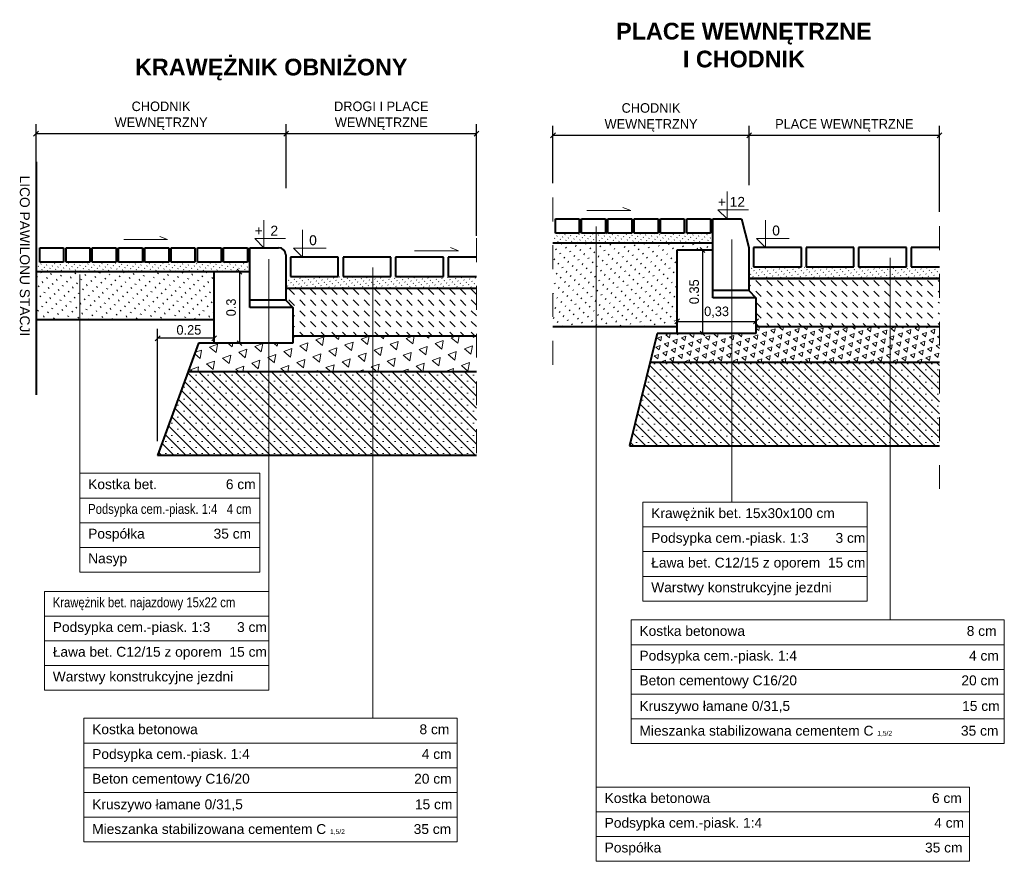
# Model space of a CAD drawing. Header units: millimetres. Extents: x 120.8 to 145.7, y 263.2 to 302.2.
# Tile 2 of 12: x 120.9 to 125, y 265.8 to 269.3. Entities that reach past the tile are written whole.
import ezdxf

# ---------------------------------------------------------------- set-up
doc = ezdxf.new("R2010")
doc.units = ezdxf.units.MM
doc.linetypes.add('DASHED2', pattern=[9.525, 6.35, -3.175])
doc.layers.get('0').update_dxf_attribs({"lineweight": 40})
for name, color, linetype, lineweight in [('beton', 5, 'Continuous', 40), ('kostka', 7, 'Continuous', 40), ('kostka mniejsza', 7, 'Continuous', 40), ('opis', 7, 'Continuous', 15), ('POSPÓŁKA', 1, 'Continuous', 40), ('wymiary', 5, 'Continuous', 15), ('wypełnienie', 3, 'Continuous', 13)]:
    doc.layers.add(name, color=color, linetype=linetype, lineweight=lineweight)
doc.dimstyles.new('Copy of ISO-25', dxfattribs={"dimtxt": 0.04, "dimasz": 0.02, "dimexe": 0.04, "dimexo": 0.06, "dimgap": 0.015, "dimtad": 1, "dimtxsty": 'Standard', "dimblk": 'OBLIQUE', "dimcen": 2.5, "dimadec": 0, "dimazin": 0, "dimtfac": 1, "dimtmove": 0, "dimatfit": 3, "dimfxl": 1, "dimarcsym": 0})

# ---------------------------------------------------------------- blocks, each defined once
blk = doc.blocks.new('_Oblique')
at = {"layer": 'beton', "color": 0, "lineweight": -2}
blk.add_line((-0.5, -0.5), (0.5, 0.5), dxfattribs=at)
blk = doc.blocks.new('*D1076')
at = {"layer": 'Defpoints', "color": 0, "transparency": 16777216}
for p in [(123.6268, 268.1003), (123.9568, 268.0497), (123.9568, 268.0284)]:
    blk.add_point(p, dxfattribs=at)
at = {"layer": 'wymiary', "color": 0, "lineweight": -2, "transparency": 16777216}
for p, q in [((123.9568, 268.0884), (123.9568, 268.0897)), ((123.6268, 268.0497), (123.9568, 268.0497)), ((123.6268, 268.0403), (123.6268, 268.0097))]:
    blk.add_line(p, q, dxfattribs=at)
at = {"layer": 'wymiary', "color": 0, "lineweight": -2, "transparency": 16777216, "xscale": 0.02, "yscale": 0.02, "zscale": 0.02, "rotation": 180}
blk.add_blockref('_Oblique', (123.6268, 268.0497), dxfattribs=at)
at = {"layer": 'wymiary', "color": 0, "lineweight": -2, "transparency": 16777216, "xscale": 0.02, "yscale": 0.02, "zscale": 0.02}
blk.add_blockref('_Oblique', (123.9568, 268.0497), dxfattribs=at)
at = {"layer": 'wymiary', "color": 0, "transparency": 16777216, "insert": (123.7918, 268.088), "char_height": 0.04, "attachment_point": 5}
blk.add_mtext('0,33', dxfattribs=at)
blk = doc.blocks.new('*D1077')
at = {"layer": 'Defpoints', "color": 0, "transparency": 16777216}
for p in [(123.6437, 268.3487), (123.6268, 267.9987), (123.7331, 267.9987)]:
    blk.add_point(p, dxfattribs=at)
at = {"layer": 'wymiary', "color": 0, "lineweight": -2, "transparency": 16777216}
for p, q in [((123.7037, 268.3487), (123.7731, 268.3487)), ((123.7331, 268.3487), (123.7331, 267.9987)), ((123.6868, 267.9987), (123.7731, 267.9987))]:
    blk.add_line(p, q, dxfattribs=at)
at = {"layer": 'wymiary', "color": 0, "lineweight": -2, "transparency": 16777216, "xscale": 0.02, "yscale": 0.02, "zscale": 0.02}
for p, rotation in [((123.7331, 268.3487), 90), ((123.7331, 267.9987), 270)]:
    blk.add_blockref('_Oblique', p, dxfattribs=dict(at, rotation=rotation))
at = {"layer": 'wymiary', "color": 0, "transparency": 16777216, "insert": (123.6981, 268.1737), "char_height": 0.04, "attachment_point": 5, "rotation": 90}
blk.add_mtext('0.35', dxfattribs=at)
blk = doc.blocks.new('*D1078')
at = {"layer": 'Defpoints', "color": 0, "transparency": 16777216}
for p in [(124.7254, 268.829), (123.9283, 268.5603), (124.7254, 268.4482)]:
    blk.add_point(p, dxfattribs=at)
at = {"layer": 'wymiary', "color": 0, "lineweight": -2, "transparency": 16777216}
for p, q in [((123.9283, 268.6203), (123.9283, 268.869)), ((124.7254, 268.5082), (124.7254, 268.869)), ((123.9283, 268.829), (124.7254, 268.829))]:
    blk.add_line(p, q, dxfattribs=at)
at = {"layer": 'wymiary', "color": 0, "lineweight": -2, "transparency": 16777216, "xscale": 0.02, "yscale": 0.02, "zscale": 0.02, "rotation": 180}
blk.add_blockref('_Oblique', (123.9283, 268.829), dxfattribs=at)
at = {"layer": 'wymiary', "color": 0, "lineweight": -2, "transparency": 16777216, "xscale": 0.02, "yscale": 0.02, "zscale": 0.02}
blk.add_blockref('_Oblique', (124.7254, 268.829), dxfattribs=at)
at = {"layer": 'wymiary', "color": 0, "transparency": 16777216, "insert": (124.3268, 268.8707), "char_height": 0.04, "attachment_point": 5}
blk.add_mtext('PLACE WEWNĘTRZNE ', dxfattribs=at)
blk = doc.blocks.new('*D1079')
at = {"layer": 'Defpoints', "color": 0, "transparency": 16777216}
for p in [(123.9283, 268.829), (123.9283, 268.658), (123.1068, 268.5682)]:
    blk.add_point(p, dxfattribs=at)
at = {"layer": 'wymiary', "color": 0, "lineweight": -2, "transparency": 16777216}
for p, q in [((123.1068, 268.6282), (123.1068, 268.869)), ((123.9283, 268.718), (123.9283, 268.869)), ((123.1068, 268.829), (123.9283, 268.829))]:
    blk.add_line(p, q, dxfattribs=at)
at = {"layer": 'wymiary', "color": 0, "lineweight": -2, "transparency": 16777216, "xscale": 0.02, "yscale": 0.02, "zscale": 0.02, "rotation": 180}
blk.add_blockref('_Oblique', (123.1068, 268.829), dxfattribs=at)
at = {"layer": 'wymiary', "color": 0, "lineweight": -2, "transparency": 16777216, "xscale": 0.02, "yscale": 0.02, "zscale": 0.02}
blk.add_blockref('_Oblique', (123.9283, 268.829), dxfattribs=at)
at = {"layer": 'wymiary', "color": 0, "transparency": 16777216, "insert": (123.5175, 268.904), "char_height": 0.04, "attachment_point": 5}
blk.add_mtext('CHODNIK \\PWEWNĘTRZNY', dxfattribs=at)
blk = doc.blocks.new('*D1080')
at = {"layer": 'Defpoints', "color": 0, "transparency": 16777216}
for p in [(121.9892, 268.8359), (121.9892, 268.5672), (120.9421, 268.5478)]:
    blk.add_point(p, dxfattribs=at)
at = {"layer": 'wymiary', "color": 0, "lineweight": -2, "transparency": 16777216}
for p, q in [((120.9421, 268.6078), (120.9421, 268.8759)), ((121.9892, 268.6272), (121.9892, 268.8759)), ((120.9421, 268.8359), (121.9892, 268.8359))]:
    blk.add_line(p, q, dxfattribs=at)
at = {"layer": 'wymiary', "color": 0, "lineweight": -2, "transparency": 16777216, "xscale": 0.02, "yscale": 0.02, "zscale": 0.02, "rotation": 180}
blk.add_blockref('_Oblique', (120.9421, 268.8359), dxfattribs=at)
at = {"layer": 'wymiary', "color": 0, "lineweight": -2, "transparency": 16777216, "xscale": 0.02, "yscale": 0.02, "zscale": 0.02}
blk.add_blockref('_Oblique', (121.9892, 268.8359), dxfattribs=at)
at = {"layer": 'wymiary', "color": 0, "transparency": 16777216, "insert": (121.4657, 268.9109), "char_height": 0.04, "attachment_point": 5}
blk.add_mtext('CHODNIK \\PWEWNĘTRZNY', dxfattribs=at)
blk = doc.blocks.new('*D1081')
at = {"layer": 'Defpoints', "color": 0, "transparency": 16777216}
for p in [(122.7863, 268.8359), (121.9892, 268.5478), (122.7863, 268.3481)]:
    blk.add_point(p, dxfattribs=at)
at = {"layer": 'wymiary', "color": 0, "lineweight": -2, "transparency": 16777216}
for p, q in [((121.9892, 268.6078), (121.9892, 268.8759)), ((122.7863, 268.4081), (122.7863, 268.8759)), ((121.9892, 268.8359), (122.7863, 268.8359))]:
    blk.add_line(p, q, dxfattribs=at)
at = {"layer": 'wymiary', "color": 0, "lineweight": -2, "transparency": 16777216, "xscale": 0.02, "yscale": 0.02, "zscale": 0.02, "rotation": 180}
blk.add_blockref('_Oblique', (121.9892, 268.8359), dxfattribs=at)
at = {"layer": 'wymiary', "color": 0, "lineweight": -2, "transparency": 16777216, "xscale": 0.02, "yscale": 0.02, "zscale": 0.02}
blk.add_blockref('_Oblique', (122.7863, 268.8359), dxfattribs=at)
at = {"layer": 'wymiary', "color": 0, "transparency": 16777216, "insert": (122.3878, 268.9109), "char_height": 0.04, "attachment_point": 5}
blk.add_mtext('DROGI I PLACE\\PWEWNĘTRZNE ', dxfattribs=at)
blk = doc.blocks.new('*D1082')
at = {"layer": 'Defpoints', "color": 0, "transparency": 16777216}
for p in [(121.7078, 268.258), (121.6878, 267.958), (121.794, 267.958)]:
    blk.add_point(p, dxfattribs=at)
at = {"layer": 'wymiary', "color": 0, "lineweight": -2, "transparency": 16777216}
for p, q in [((121.7678, 268.258), (121.834, 268.258)), ((121.794, 268.258), (121.794, 267.958)), ((121.7478, 267.958), (121.834, 267.958))]:
    blk.add_line(p, q, dxfattribs=at)
at = {"layer": 'wymiary', "color": 0, "lineweight": -2, "transparency": 16777216, "xscale": 0.02, "yscale": 0.02, "zscale": 0.02}
for p, rotation in [((121.794, 268.258), 90), ((121.794, 267.958), 270)]:
    blk.add_blockref('_Oblique', p, dxfattribs=dict(at, rotation=rotation))
at = {"layer": 'wymiary', "color": 0, "transparency": 16777216, "insert": (121.759, 268.108), "char_height": 0.04, "attachment_point": 5, "rotation": 90}
blk.add_mtext('0.3', dxfattribs=at)
blk = doc.blocks.new('*D1083')
at = {"layer": 'Defpoints', "color": 0, "transparency": 16777216}
for p in [(121.4513, 267.9788), (121.6878, 267.9084), (121.4513, 267.488)]:
    blk.add_point(p, dxfattribs=at)
at = {"layer": 'wymiary', "color": 0, "lineweight": -2, "transparency": 16777216}
for p, q in [((121.4513, 267.548), (121.4513, 268.0188)), ((121.6878, 267.9684), (121.6878, 268.0188)), ((121.6878, 267.9788), (121.4513, 267.9788))]:
    blk.add_line(p, q, dxfattribs=at)
at = {"layer": 'wymiary', "color": 0, "lineweight": -2, "transparency": 16777216, "xscale": 0.02, "yscale": 0.02, "zscale": 0.02, "rotation": 180}
blk.add_blockref('_Oblique', (121.4513, 267.9788), dxfattribs=at)
at = {"layer": 'wymiary', "color": 0, "lineweight": -2, "transparency": 16777216, "xscale": 0.02, "yscale": 0.02, "zscale": 0.02}
blk.add_blockref('_Oblique', (121.6878, 267.9788), dxfattribs=at)
at = {"layer": 'wymiary', "color": 0, "transparency": 16777216, "insert": (121.5822, 268.0138), "char_height": 0.04, "attachment_point": 5}
blk.add_mtext('0.25', dxfattribs=at)

msp = doc.modelspace()

# ---------------------------------------------------------------- hatches: boundary and pattern name
at = {"layer": 'POSPÓŁKA'}
h = msp.add_hatch(dxfattribs=at)
h.set_pattern_fill('ACAD_ISO07W100', color=256, scale=0.007, angle=315, style=0)
h.set_pattern_definition([(315, (0, -14.804707), (0.0247487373, 0.0247487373), [0.0035, -0.021])])
h.paths.add_polyline_path([(123.2881, 268.3787), (123.1068, 268.3787), (123.1068, 268.0287), (123.2881, 268.0287)])
h.paths.add_polyline_path([(123.6268, 268.3487), (123.7768, 268.3487), (123.7768, 268.3787), (123.2881, 268.3787), (123.2881, 268.0287), (123.514, 268.0287), (123.5437, 268.0287), (123.6268, 268.0287)])
h = msp.add_hatch(dxfattribs=at)
h.set_pattern_fill('ACAD_ISO07W100', color=256, scale=0.007, angle=315, style=0)
h.set_pattern_definition([(225, (250.777908, -28.250864), (-0.0247487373, 0.0247487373), [0.0035, -0.021])])
h.paths.add_polyline_path([(120.9421, 268.058), (120.9421, 268.258), (121.6878, 268.258), (121.6878, 268.058)])
at = {"layer": 'wypełnienie'}
h = msp.add_hatch(dxfattribs=at)
h.set_pattern_fill('ACAD_ISO07W100', color=256, scale=0.004, angle=315, style=0)
h.set_pattern_definition([(225, (252.716945, -28.13016), (-0.0141421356, 0.0141421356), [0.002, -0.012])])
h.paths.add_polyline_path([(123.1068, 268.4187), (123.1068, 268.3787), (123.7768, 268.3787), (123.7768, 268.4187)])
h = msp.add_hatch(dxfattribs=at)
h.set_pattern_fill('ACAD_ISO07W100', color=256, scale=0.004, angle=315, style=0)
h.set_pattern_definition([(225, (250.777908, -28.250864), (-0.0141421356, 0.0141421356), [0.002, -0.012])])
h.paths.add_polyline_path([(120.9421, 268.298), (121.8378, 268.298), (121.8378, 268.258), (120.9421, 268.258)])
h = msp.add_hatch(dxfattribs=at)
h.set_pattern_fill('ACAD_ISO07W100', color=256, scale=0.004, angle=315, style=0)
h.set_pattern_definition([(315, (-2.012191, -28.741033), (0.0141421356, 0.0141421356), [0.002, -0.012])])
h.paths.add_polyline_path([(124.7254, 268.2787), (124.0993, 268.2787), (124.0993, 268.2287), (124.7254, 268.2287)])
h.paths.add_polyline_path([(124.0993, 268.2787), (123.9283, 268.2787), (123.9283, 268.2287), (124.0993, 268.2287)])
h = msp.add_hatch(dxfattribs=at)
h.set_pattern_fill('ACAD_ISO07W100', color=256, scale=0.004, angle=315, style=0)
h.set_pattern_definition([(315, (-11.310465, -19.677973), (0.0141421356, 0.0141421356), [0.002, -0.012])])
h.paths.add_polyline_path([(122.7863, 268.238), (122.6678, 268.238), (121.9878, 268.238), (121.9878, 268.188), (122.7863, 268.188)])
h = msp.add_hatch(dxfattribs=at)
h.set_pattern_fill('DASH', color=256, scale=0.01, angle=315, style=0)
h.set_pattern_definition([(315, (-11.510424, -3.611804), (0.0449012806, -1e-17), [0.03175, -0.03175])])
h.paths.add_polyline_path([(124.5527, 268.2287), (123.9268, 268.2287), (123.9568, 268.0287), (124.5527, 268.0287)])
h.paths.add_polyline_path([(124.7254, 268.2287), (124.5527, 268.2287), (124.5527, 268.0287), (124.7254, 268.0287)])
h = msp.add_hatch(dxfattribs=at)
h.set_pattern_fill('DASH', color=256, scale=0.01, angle=315, style=0)
h.set_pattern_definition([(315, (-11.310465, -19.677973), (0.0449012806, -1e-17), [0.03175, -0.03175])])
h.paths.add_polyline_path([(122.7863, 268.188), (121.9878, 268.188), (121.9878, 268.138), (122.0178, 268.108), (122.0178, 267.988), (122.7863, 267.988)])
h = msp.add_hatch(dxfattribs=at)
h.set_pattern_fill('TRIANG', color=256, scale=0.004, angle=20, style=0)
h.set_pattern_definition([(80, (-1.52505, -10.46459), (-0.0291862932, 0.024490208), [0.01905, -0.01905]), (140, (-1.52505, -10.46459), (-0.035802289, -0.0130309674), [0.01905, -0.01905]), (20, (-1.539643, -10.452344), (0.0066159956, 0.0375211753), [0.01905, -0.01905])])
h.paths.add_polyline_path([(123.8553, 267.9987), (123.6268, 267.9987), (123.5437, 267.9987), (123.514, 267.8787), (123.8553, 267.8787)])
h.paths.add_polyline_path([(124.7254, 268.0287), (123.9568, 268.0287), (123.9568, 267.9987), (123.8553, 267.9987), (123.8553, 267.8787), (124.7254, 267.8787)])
h = msp.add_hatch(dxfattribs=at)
h.set_pattern_fill('TRIANG', color=256, scale=0.0075, angle=20, style=0)
h.set_pattern_definition([(80, (-11.310465, -19.67797), (-0.0547243, 0.04591914), [0.03571875, -0.03571875]), (140, (-11.310465, -19.67797), (-0.067129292, -0.024433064), [0.03571875, -0.03571875]), (20, (-11.33783, -19.655013), (0.012404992, 0.070352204), [0.03571875, -0.03571875])])
h.paths.add_polyline_path([(121.9163, 267.958), (121.6228, 267.958), (121.579, 267.838), (121.9163, 267.838)])
h.paths.add_polyline_path([(122.7863, 267.988), (122.0178, 267.988), (122.0178, 267.958), (121.9163, 267.958), (121.9163, 267.838), (122.7863, 267.838)])
h = msp.add_hatch(dxfattribs=at)
h.set_pattern_fill('SACNCR', color=256, scale=0.015, angle=90, style=0)
h.set_pattern_definition([(135, (0, -14.804707), (-0.0252569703, -0.0252569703), []), (135, (2e-18, -14.77945), (-0.0252569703, -0.0252569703), [0, -0.03571875])])
h.paths.add_polyline_path([(123.8553, 267.8787), (123.514, 267.8787), (123.4272, 267.5287), (123.8553, 267.5287)])
h.paths.add_polyline_path([(124.5191, 267.8787), (123.8553, 267.8787), (123.8553, 267.5287), (124.5191, 267.5287)])
h.paths.add_polyline_path([(124.7254, 267.8787), (124.5191, 267.8787), (124.5191, 267.5287), (124.7254, 267.5287)])
h = msp.add_hatch(dxfattribs=at)
h.set_pattern_fill('SACNCR', color=256, scale=0.015, angle=90, style=0)
h.paths.add_polyline_path([(121.9163, 267.838), (121.579, 267.838), (121.4513, 267.488), (121.9163, 267.488)])
h.paths.add_polyline_path([(122.3523, 267.838), (121.9163, 267.838), (121.9163, 267.488), (122.3429, 267.488)])
h.paths.add_polyline_path([(122.7863, 267.838), (122.3523, 267.838), (122.3429, 267.488), (122.7863, 267.488)])

# ---------------------------------------------------------------- linework, layer by layer
at = {"linetype": 'DASHED2', "lineweight": 20, "ltscale": 0.01}
for p, q in [((123.1068, 268.5682), (123.1068, 267.7968)), ((124.7254, 268.4482), (124.7254, 267.283)), ((122.7863, 268.3982), (122.7863, 267.4102))]:
    msp.add_line(p, q, dxfattribs=at)
for p, q in [((123.1068, 268.3787), (123.7768, 268.3787)), ((120.9421, 268.258), (121.6878, 268.258)), ((123.9268, 268.2287), (124.7254, 268.2287)), ((124.7254, 268.2287), (123.9268, 268.2287)), ((122.7863, 268.188), (121.9878, 268.188)), ((123.9268, 268.1787), (123.9568, 268.1487)), ((120.9421, 268.058), (121.6878, 268.058)), ((123.1068, 268.0287), (123.6268, 268.0287)), ((123.5437, 267.9987), (123.4272, 267.5287)), ((123.6268, 267.9987), (123.5437, 267.9987)), ((123.9568, 268.0287), (124.7254, 268.0287)), ((121.6228, 267.958), (121.4513, 267.488)), ((121.6878, 267.958), (121.6228, 267.958)), ((122.7863, 267.988), (122.0178, 267.988)), ((123.514, 267.8787), (124.7254, 267.8787)), ((122.7863, 267.838), (121.579, 267.838)), ((123.4272, 267.5287), (124.7254, 267.5287)), ((122.7863, 267.488), (121.4513, 267.488))]:
    msp.add_line(p, q)
at = {"layer": 'beton'}
for p, q in [((120.9421, 268.7172), (120.9421, 267.7415)), ((123.7768, 268.4787), (123.8968, 268.4787)), ((123.7768, 268.1787), (123.7768, 268.4787)), ((123.8968, 268.4787), (123.9268, 268.3587)), ((121.8378, 268.358), (121.9578, 268.358)), ((121.8378, 268.108), (121.8378, 268.358)), ((121.9878, 268.328), (121.9878, 268.138)), ((123.6268, 267.9987), (123.6268, 268.3487)), ((123.6268, 268.3487), (123.7768, 268.3487)), ((123.9268, 268.3587), (123.9268, 268.1787)), ((121.6878, 267.958), (121.6878, 268.258)), ((121.6878, 268.258), (121.8378, 268.258)), ((123.9268, 268.1787), (123.7768, 268.1787)), ((123.7768, 268.1487), (123.7768, 268.1787)), ((121.9878, 268.138), (121.8378, 268.138)), ((121.8378, 268.108), (121.8378, 268.138)), ((121.9878, 268.138), (122.0178, 268.108)), ((123.9568, 268.1487), (123.7768, 268.1487)), ((123.9568, 268.1487), (123.9568, 267.9987)), ((122.0178, 268.108), (121.8378, 268.108)), ((122.0178, 268.108), (122.0178, 267.958)), ((123.9568, 267.9987), (123.6268, 267.9987)), ((122.0178, 267.958), (121.6878, 267.958))]:
    msp.add_line(p, q, dxfattribs=at)
msp.add_arc((121.9578, 268.328), 0.03, 0, 90, dxfattribs=at)
at = {"layer": 'kostka'}
for p, q in [((123.9468, 268.3587), (123.9468, 268.2787)), ((124.1468, 268.3587), (123.9468, 268.3587)), ((124.1468, 268.2787), (124.1468, 268.3587)), ((124.3668, 268.3587), (124.1668, 268.3587)), ((124.1668, 268.3587), (124.1668, 268.2787)), ((124.3668, 268.2787), (124.3668, 268.3587)), ((124.5868, 268.3587), (124.3868, 268.3587)), ((124.3868, 268.3587), (124.3868, 268.2787)), ((124.5868, 268.2787), (124.5868, 268.3587)), ((124.6068, 268.3587), (124.6068, 268.2787)), ((124.7254, 268.3587), (124.6068, 268.3587)), ((122.0078, 268.318), (122.0078, 268.238)), ((122.2078, 268.318), (122.0078, 268.318)), ((122.2078, 268.238), (122.2078, 268.318)), ((122.4278, 268.318), (122.2278, 268.318)), ((122.2278, 268.318), (122.2278, 268.238)), ((122.4278, 268.238), (122.4278, 268.318)), ((122.6478, 268.318), (122.4478, 268.318)), ((122.4478, 268.318), (122.4478, 268.238)), ((122.6478, 268.238), (122.6478, 268.318)), ((122.6678, 268.318), (122.6678, 268.238)), ((122.7863, 268.318), (122.6678, 268.318)), ((123.9468, 268.2787), (124.1468, 268.2787)), ((124.1668, 268.2787), (124.3668, 268.2787)), ((124.3868, 268.2787), (124.5868, 268.2787)), ((124.6068, 268.2787), (124.7254, 268.2787)), ((122.0078, 268.238), (122.2078, 268.238)), ((122.2278, 268.238), (122.4278, 268.238)), ((122.4478, 268.238), (122.6478, 268.238)), ((122.6678, 268.238), (122.7863, 268.238))]:
    msp.add_line(p, q, dxfattribs=at)
at = {"layer": 'kostka mniejsza'}
for p, q in [((123.1168, 268.4187), (123.1168, 268.4787)), ((123.1168, 268.4787), (123.2168, 268.4787)), ((123.2168, 268.4787), (123.2168, 268.4187)), ((123.2268, 268.4787), (123.3268, 268.4787)), ((123.2268, 268.4187), (123.2268, 268.4787)), ((123.3268, 268.4787), (123.3268, 268.4187)), ((123.3368, 268.4187), (123.3368, 268.4787)), ((123.3368, 268.4787), (123.4368, 268.4787)), ((123.4368, 268.4787), (123.4368, 268.4187)), ((123.4468, 268.4787), (123.5468, 268.4787)), ((123.4468, 268.4187), (123.4468, 268.4787)), ((123.5468, 268.4787), (123.5468, 268.4187)), ((123.5568, 268.4787), (123.6568, 268.4787)), ((123.5568, 268.4187), (123.5568, 268.4787)), ((123.6568, 268.4787), (123.6568, 268.4187)), ((123.6668, 268.4187), (123.6668, 268.4787)), ((123.6668, 268.4787), (123.7668, 268.4787)), ((123.7668, 268.4787), (123.7668, 268.4187)), ((123.2168, 268.4187), (123.1168, 268.4187)), ((123.3268, 268.4187), (123.2268, 268.4187)), ((123.4368, 268.4187), (123.3368, 268.4187)), ((123.5468, 268.4187), (123.4468, 268.4187)), ((123.6568, 268.4187), (123.5568, 268.4187)), ((123.7668, 268.4187), (123.6668, 268.4187)), ((120.9578, 268.358), (121.0578, 268.358)), ((120.9578, 268.298), (120.9578, 268.358)), ((121.0578, 268.358), (121.0578, 268.298)), ((121.0678, 268.298), (121.0678, 268.358)), ((121.0678, 268.358), (121.1678, 268.358)), ((121.1678, 268.358), (121.1678, 268.298)), ((121.1778, 268.298), (121.1778, 268.358)), ((121.1778, 268.358), (121.2778, 268.358)), ((121.2778, 268.358), (121.2778, 268.298)), ((121.2878, 268.358), (121.3878, 268.358)), ((121.2878, 268.298), (121.2878, 268.358)), ((121.3878, 268.358), (121.3878, 268.298)), ((121.3978, 268.298), (121.3978, 268.358)), ((121.3978, 268.358), (121.4978, 268.358)), ((121.4978, 268.358), (121.4978, 268.298)), ((121.5078, 268.358), (121.6078, 268.358)), ((121.5078, 268.298), (121.5078, 268.358)), ((121.6078, 268.358), (121.6078, 268.298)), ((121.6178, 268.358), (121.7178, 268.358)), ((121.6178, 268.298), (121.6178, 268.358)), ((121.7178, 268.358), (121.7178, 268.298)), ((121.7278, 268.298), (121.7278, 268.358)), ((121.7278, 268.358), (121.8278, 268.358)), ((121.8278, 268.358), (121.8278, 268.298)), ((121.0578, 268.298), (120.9578, 268.298)), ((121.1678, 268.298), (121.0678, 268.298)), ((121.2778, 268.298), (121.1778, 268.298)), ((121.3878, 268.298), (121.2878, 268.298)), ((121.4978, 268.298), (121.3978, 268.298)), ((121.6078, 268.298), (121.5078, 268.298)), ((121.7178, 268.298), (121.6178, 268.298)), ((121.8278, 268.298), (121.7278, 268.298))]:
    msp.add_line(p, q, dxfattribs=at)
at = {"layer": 'opis'}
for p, q in [((123.8355, 268.4787), (123.8355, 268.5939)), ((123.4322, 268.5137), (123.3996, 268.5262)), ((123.4322, 268.5137), (123.2482, 268.5137)), ((123.7975, 268.5168), (123.9253, 268.5168)), ((123.8355, 268.4787), (123.7975, 268.5168)), ((121.8965, 268.358), (121.8965, 268.4732)), ((123.2881, 268.4477), (123.2881, 266.0992)), ((123.9967, 268.3587), (123.9967, 268.4739)), ((121.4931, 268.393), (121.4606, 268.4055)), ((122.0577, 268.318), (122.0577, 268.4332)), ((121.4931, 268.393), (121.3092, 268.393)), ((121.8584, 268.3961), (121.9863, 268.3961)), ((121.8965, 268.358), (121.8584, 268.3961)), ((123.8553, 268.3927), (123.8553, 267.2924)), ((123.9587, 268.3968), (124.0964, 268.3968)), ((123.9967, 268.3587), (123.9587, 268.3968)), ((122.0196, 268.3561), (122.1574, 268.3561)), ((122.0577, 268.318), (122.0196, 268.3561)), ((122.5265, 268.3452), (122.7105, 268.3452)), ((122.7105, 268.3452), (122.6779, 268.3587)), ((121.9163, 268.3099), (121.9163, 266.9189)), ((124.5191, 266.7992), (124.5191, 268.316)), ((121.1255, 268.2463), (121.1255, 267.4136)), ((122.3523, 268.2751), (122.3523, 266.3874)), ((121.8789, 267.4136), (121.1255, 267.4136)), ((121.1255, 267.4136), (121.1255, 266.9993)), ((121.8789, 266.9993), (121.8789, 267.4136)), ((121.8789, 267.31), (121.1255, 267.31)), ((124.4221, 267.2924), (123.4831, 267.2924)), ((123.4831, 266.8782), (123.4831, 267.2924)), ((124.4221, 266.8782), (124.4221, 267.2924)), ((121.8789, 267.2065), (121.1255, 267.2065)), ((124.4221, 267.1889), (123.4831, 267.1889)), ((121.8789, 267.1029), (121.1255, 267.1029)), ((124.4221, 267.0853), (123.4831, 267.0853)), ((121.8789, 266.9993), (121.1255, 266.9993)), ((124.4221, 266.9817), (123.4831, 266.9817)), ((121.9163, 266.9189), (120.9772, 266.9189)), ((120.9772, 266.5047), (120.9772, 266.9189)), ((121.9163, 266.5047), (121.9163, 266.9189)), ((123.4831, 266.8782), (124.4221, 266.8782)), ((121.9163, 266.8154), (120.9772, 266.8154)), ((124.9967, 266.7992), (123.4339, 266.7992)), ((123.4339, 266.2814), (123.4339, 266.7992)), ((124.9967, 266.2814), (124.9967, 266.7992)), ((121.9163, 266.7118), (120.9772, 266.7118)), ((124.9967, 266.6956), (123.4339, 266.6956)), ((121.9163, 266.6082), (120.9772, 266.6082)), ((124.9967, 266.5921), (123.4339, 266.5921)), ((120.9772, 266.5047), (121.9163, 266.5047)), ((124.9967, 266.4885), (123.4339, 266.4885)), ((122.7051, 266.3874), (121.1423, 266.3874)), ((121.1423, 265.8695), (121.1423, 266.3874)), ((122.7051, 265.8695), (122.7051, 266.3874)), ((124.9967, 266.3849), (123.4339, 266.3849)), ((122.7051, 266.2838), (121.1423, 266.2838)), ((124.9967, 266.2814), (123.4339, 266.2814)), ((122.7051, 266.1802), (121.1423, 266.1802)), ((124.851, 266.0992), (123.2881, 266.0992)), ((123.2881, 265.7885), (123.2881, 266.0992)), ((124.851, 265.7885), (124.851, 266.0992)), ((122.7051, 266.0767), (121.1423, 266.0767)), ((122.7051, 265.9731), (121.1423, 265.9731)), ((124.851, 265.9956), (123.2881, 265.9956)), ((124.851, 265.8921), (123.2881, 265.8921)), ((124.851, 265.8921), (123.2881, 265.8921)), ((124.851, 265.8921), (123.2881, 265.8921)), ((122.7051, 265.8695), (121.1423, 265.8695)), ((123.2881, 265.7885), (124.851, 265.7885))]:
    msp.add_line(p, q, dxfattribs=at)

# ---------------------------------------------------------------- texts
for s, insert, char_height, width, attachment_point in [('{\\fArial|b1|i0|c238|p34;PLACE WEWNĘTRZNE \\PI CHODNIK }', (123.9062, 269.1124), 0.07, 2.265321, 8), ('{\\fArial|b1|i0|c238|p34;KRAWĘŻNIK OBNIŻONY  }', (121.9271, 269.0585), 0.07, 2.265321, 8), ('{\\fArial|b0|i0|c238|p34;+ 12}', (123.7971, 268.5709), 0.04125, 0.288974, 1), ('{\\fArial|b0|i0|c238|p34;+  2}', (121.8581, 268.4502), 0.04125, 0.288974, 1), ('{\\fArial|b0|i0|c238|p34;Kostka bet.                  6 cm}', (121.1605, 267.3883), 0.04125, 0.718423, 1), ('{\\fArial Narrow|b0|i0|c238|p34;Podsypka cem.-piask. 1:4   4 cm}', (121.1605, 267.2848), 0.04125, 0.718423, 1), ('{\\fArial|b0|i0|c238|p34;Krawężnik bet. 15x30x100 cm }', (123.5181, 267.2672), 0.04125, 0.9041, 1), ('{\\fArial|b0|i0|c238|p34;Pospółka                  35 cm}', (121.1605, 267.1812), 0.04125, 0.718423, 1), ('{\\fArial|b0|i0|c238|p34;Podsypka cem.-piask. 1:3       3 cm}', (123.5181, 267.1636), 0.04125, 0.9041, 1), ('{\\fArial|b0|i0|c238|p34;Nasyp }', (121.1605, 267.0776), 0.04125, 1.021, 1), ('{\\fArial|b0|i0|c238|p34;Ława bet. C12/15 z oporem  15 cm}', (123.5181, 267.0601), 0.04125, 0.9041, 1), ('{\\fArial|b0|i0|c238|p34;Warstwy konstrukcyjne jezdni }', (123.5181, 266.9565), 0.04125, 0.9041, 1), ('{\\fArial Narrow|b0|i0|c238|p34;Krawężnik bet. najazdowy 15x22 cm }', (121.0122, 266.8937), 0.04125, 0.9041, 1), ('{\\fArial|b0|i0|c238|p34;Podsypka cem.-piask. 1:3       3 cm}', (121.0122, 266.7901), 0.04125, 0.9041, 1), ('{\\fArial|b0|i0|c238|p34;Kostka betonowa                                                          8 cm }', (123.4688, 266.7739), 0.04125, 1.527828, 1), ('{\\fArial|b0|i0|c238|p34;Ława bet. C12/15 z oporem  15 cm}', (121.0122, 266.6865), 0.04125, 0.9041, 1), ('{\\fArial|b0|i0|c238|p34;Podsypka cem.-piask. 1:4                                             4 cm}', (123.4688, 266.6704), 0.04125, 1.527828, 1), ('{\\fArial|b0|i0|c238|p34;Warstwy konstrukcyjne jezdni }', (121.0122, 266.583), 0.04125, 0.9041, 1), ('{\\fArial|b0|i0|c238|p34;Beton cementowy C16/20                                           20 cm}', (123.4688, 266.5668), 0.04125, 1.527828, 1), ('{\\fArial|b0|i0|c238|p34;Kruszywo łamane 0/31,5                                             15 cm}', (123.4688, 266.4596), 0.04125, 1.527828, 1), ('{\\fArial|b0|i0|c238|p34;Kostka betonowa                                                          8 cm }', (121.1773, 266.3621), 0.04125, 1.527828, 1), ('{\\fArial|b0|i0|c238|p34;Mieszanka stabilizowana cementem C \\H0.48485x;1,5/2\\H2.0625x;                  35 cm}', (123.4688, 266.356), 0.04125, 1.527828, 1), ('{\\fArial|b0|i0|c238|p34;Podsypka cem.-piask. 1:4                                             4 cm}', (121.1773, 266.2585), 0.04125, 1.527828, 1), ('{\\fArial|b0|i0|c238|p34;Beton cementowy C16/20                                           20 cm}', (121.1773, 266.155), 0.04125, 1.527828, 1), ('{\\fArial|b0|i0|c238|p34;Kruszywo łamane 0/31,5                                             15 cm}', (121.1773, 266.0478), 0.04125, 1.527828, 1), ('{\\fArial|b0|i0|c238|p34;Kostka betonowa                                                          6 cm }', (123.3231, 266.0739), 0.04125, 1.527828, 1), ('{\\fArial|b0|i0|c238|p34;Podsypka cem.-piask. 1:4                                             4 cm}', (123.3231, 265.9704), 0.04125, 1.527828, 1), ('{\\fArial|b0|i0|c238|p34;Mieszanka stabilizowana cementem C \\H0.48485x;1,5/2\\H2.0625x;                  35 cm}', (121.1773, 265.9442), 0.04125, 1.527828, 1), ('{\\fArial|b0|i0|c238|p34;Pospółka                                                                     35 cm}', (123.3231, 265.8668), 0.04125, 1.5278, 1)]:
    msp.add_mtext(s, dxfattribs=dict(at, insert=insert, char_height=char_height, width=width, attachment_point=attachment_point))
at = {"layer": 'opis', "insert": (120.9157, 268.6602), "char_height": 0.04125, "width": 0.9041, "attachment_point": 1, "rotation": 270}
msp.add_mtext('{\\fArial|b0|i0|c238|p34;LICO PAWILONU STACJI }', dxfattribs=at)
at = {"layer": 'opis', "extrusion": (0, 0, -1), "char_height": 0.04125, "width": 0.1614, "attachment_point": 1, "text_direction": (-1, 0, 0)}
for insert in [(124.057, 268.4509), (122.118, 268.4102)]:
    msp.add_mtext('{\\fArial|b0|i0|c238|p34;0}', dxfattribs=dict(at, insert=insert))

# ---------------------------------------------------------------- dimensions: what is measured, and where the dimension line sits
at = {"layer": 'wymiary'}
for base, p1, p2, text, picture, middle in [((122.7863, 268.8359), (121.9892, 268.5478), (122.7863, 268.3481), 'DROGI I PLACE\\PWEWNĘTRZNE ', '*D1081', (122.3878, 268.9109)), ((121.9892, 268.8359), (120.9421, 268.5478), (121.9892, 268.5672), 'CHODNIK \\PWEWNĘTRZNY', '*D1080', (121.4657, 268.9109)), ((123.9283, 268.829), (123.1068, 268.5682), (123.9283, 268.658), 'CHODNIK \\PWEWNĘTRZNY', '*D1079', (123.5175, 268.904))]:
    dim = msp.add_linear_dim(base=base, p1=p1, p2=p2, text=text, dimstyle='Copy of ISO-25', dxfattribs=at)
    dim.commit()
    dim.dimension.update_dxf_attribs({"geometry": picture, "text_midpoint": middle})
for base, p1, p2, text, picture, middle in [((124.7254, 268.829), (123.9283, 268.5603), (124.7254, 268.4482), 'PLACE WEWNĘTRZNE ', '*D1078', (124.3268, 268.829)), ((121.4513, 267.9788), (121.6878, 267.9084), (121.4513, 267.488), '0.25', '*D1083', (121.5822, 267.9788))]:
    dim = msp.add_linear_dim(base=base, p1=p1, p2=p2, text=text, dimstyle='Copy of ISO-25', dxfattribs=at)
    dim.commit()
    dim.dimension.update_dxf_attribs({"geometry": picture, "text_midpoint": middle, "dimtype": 160})
for base, p1, p2, text, picture, middle in [((123.7331, 267.9987), (123.6437, 268.3487), (123.6268, 267.9987), '0.35', '*D1077', (123.6981, 268.1737)), ((121.794, 267.958), (121.7078, 268.258), (121.6878, 267.958), '0.3', '*D1082', (121.759, 268.108))]:
    dim = msp.add_linear_dim(base=base, p1=p1, p2=p2, angle=90, text=text, dimstyle='Copy of ISO-25', dxfattribs=at)
    dim.commit()
    dim.dimension.update_dxf_attribs({"geometry": picture, "text_midpoint": middle})
dim = msp.add_linear_dim(base=(123.9568, 268.0497), p1=(123.6268, 268.1003), p2=(123.9568, 268.0284), dimstyle='Copy of ISO-25', dxfattribs=at)
dim.commit()
dim.dimension.update_dxf_attribs({"geometry": '*D1076', "text_midpoint": (123.7918, 268.088)})

doc.saveas('drawing.dxf')
